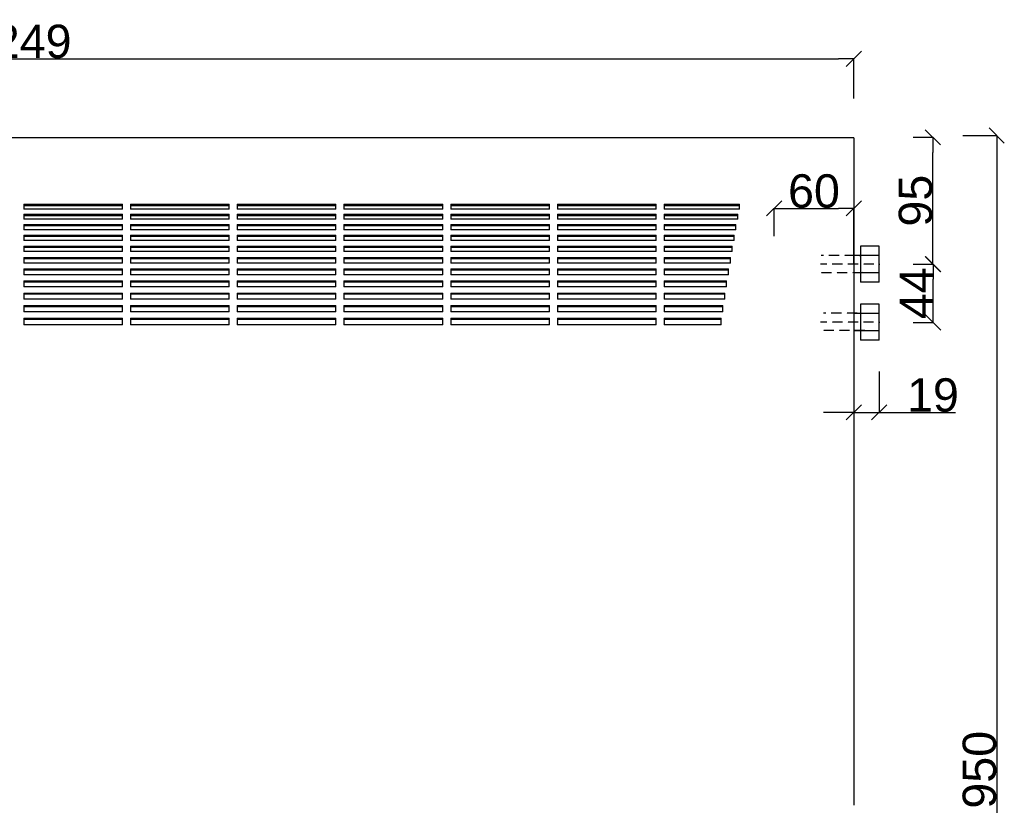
# Model space of a CAD drawing. Extents: x -170 to 4180, y -66 to 2750.
# Tile 3 of 5: x 625 to 1363, y 450 to 1039. Entities that reach past the tile are written whole.
import ezdxf

# ---------------------------------------------------------------- set-up
doc = ezdxf.new("R2010")
doc.units = 0
doc.header["$MEASUREMENT"] = 0
doc.linetypes.add('Achse', pattern=[11.5, 0, -4, 7.5, 0])
doc.layers.add('Viditelné hrany(ISO)', color=7, linetype='Continuous')
doc.layers.add('Čáry', color=7, linetype='Continuous')
doc.styles.add('GENERATED_STYLE_1', font='ARIAL.ttf')
doc.dimstyles.new('Peter', dxfattribs={"dimtxt": 25, "dimasz": 11.4, "dimexe": 0.18, "dimexo": 0, "dimgap": 0.09, "dimtad": 1, "dimdec": 0, "dimlfac": 0.9995, "dimzin": 0, "dimdsep": 46, "dimtxsty": 'GENERATED_STYLE_1', "dimblk": 'ARROWHEAD_6', "dimblk1": 'ARROWHEAD_6', "dimblk2": 'ARROWHEAD_6', "dimcen": 0.09, "dimclrd": 7, "dimclre": 7, "dimclrt": 7, "dimazin": 0, "dimtfac": 1, "dimtdec": 4, "dimtmove": 0, "dimatfit": 0, "dimfxl": 1, "dimtolj": 1, "dimtzin": 0, "dimarcsym": 0})

# ---------------------------------------------------------------- blocks, each defined once
blk = doc.blocks.new('ARROWHEAD_6')
at = {"color": 0, "linetype": 'Continuous'}
for p, q in [((0, 0), (-1, 0)), ((-0.5, -0.5), (0.5, 0.5))]:
    blk.add_line(p, q, dxfattribs=at)
blk = doc.blocks.new('*D81')
at = {"color": 7, "linetype": 'Continuous', "lineweight": -2}
for p, q in [((1331.64, 951.84), (1357.31, 951.84)), ((1357.13, 940.44), (1357.13, 12.81)), ((1330.48, 1.41), (1357.31, 1.41))]:
    blk.add_line(p, q, dxfattribs=at)
at = {"layer": 'Defpoints', "color": 0}
for p in [(1331.64, 951.84), (1330.48, 1.41), (1357.13, 1.41)]:
    blk.add_point(p, dxfattribs=at)
at = {"color": 7, "lineweight": -2, "xscale": 11.4, "yscale": 11.4, "zscale": 11.4}
for p, rotation in [((1357.13, 951.84), 90), ((1357.13, 1.41), 270)]:
    blk.add_blockref('ARROWHEAD_6', p, dxfattribs=dict(at, rotation=rotation))
at = {"color": 7, "linetype": 'Continuous', "lineweight": 0, "insert": (1344.28, 476.63), "char_height": 25, "attachment_point": 5, "rotation": 90, "style": 'GENERATED_STYLE_1'}
blk.add_mtext('\\A1;950', dxfattribs=at)
blk = doc.blocks.new('*D82')
at = {"color": 7, "linetype": 'Continuous', "lineweight": -2}
for p, q in [((0, 979.69), (0, 1009.57)), ((11.4, 1009.39), (1238.6, 1009.39)), ((1250, 979.69), (1250, 1009.57))]:
    blk.add_line(p, q, dxfattribs=at)
at = {"layer": 'Defpoints', "color": 0}
for p in [(1250, 1009.39), (0, 979.69), (1250, 979.69)]:
    blk.add_point(p, dxfattribs=at)
at = {"color": 7, "lineweight": -2, "xscale": 11.4, "yscale": 11.4, "zscale": 11.4, "rotation": 180}
blk.add_blockref('ARROWHEAD_6', (0, 1009.39), dxfattribs=at)
at = {"color": 7, "lineweight": -2, "xscale": 11.4, "yscale": 11.4, "zscale": 11.4}
blk.add_blockref('ARROWHEAD_6', (1250, 1009.39), dxfattribs=at)
at = {"color": 7, "linetype": 'Continuous', "lineweight": 0, "insert": (625, 1022.24), "char_height": 25, "attachment_point": 5, "style": 'GENERATED_STYLE_1'}
blk.add_mtext('\\A1;1249', dxfattribs=at)
blk = doc.blocks.new('*D94')
at = {"color": 7, "linetype": 'Continuous', "lineweight": -2}
for p, q in [((1294.57, 855.54), (1309.73, 855.54)), ((1309.55, 823.18), (1309.55, 844.14)), ((1294.64, 811.78), (1309.73, 811.78))]:
    blk.add_line(p, q, dxfattribs=at)
at = {"layer": 'Defpoints', "color": 0}
for p in [(1294.57, 855.54), (1309.55, 855.54), (1294.64, 811.78)]:
    blk.add_point(p, dxfattribs=at)
at = {"color": 7, "lineweight": -2, "xscale": 11.4, "yscale": 11.4, "zscale": 11.4}
for p, rotation in [((1309.55, 855.54), 90), ((1309.55, 811.78), 270)]:
    blk.add_blockref('ARROWHEAD_6', p, dxfattribs=dict(at, rotation=rotation))
at = {"color": 7, "linetype": 'Continuous', "lineweight": 0, "insert": (1296.96, 833.66), "char_height": 25, "attachment_point": 5, "rotation": 90, "style": 'GENERATED_STYLE_1'}
blk.add_mtext('\\A1;44', dxfattribs=at)
blk = doc.blocks.new('*D95')
at = {"color": 7, "linetype": 'Continuous', "lineweight": -2}
for p, q in [((1294.49, 950.54), (1309.42, 950.54)), ((1309.24, 866.94), (1309.24, 939.14)), ((1294.57, 855.54), (1309.42, 855.54))]:
    blk.add_line(p, q, dxfattribs=at)
at = {"layer": 'Defpoints', "color": 0}
for p in [(1294.49, 950.54), (1309.24, 950.54), (1294.57, 855.54)]:
    blk.add_point(p, dxfattribs=at)
at = {"color": 7, "lineweight": -2, "xscale": 11.4, "yscale": 11.4, "zscale": 11.4}
for p, rotation in [((1309.24, 950.54), 90), ((1309.24, 855.54), 270)]:
    blk.add_blockref('ARROWHEAD_6', p, dxfattribs=dict(at, rotation=rotation))
at = {"color": 7, "linetype": 'Continuous', "lineweight": 0, "insert": (1296.38, 903.04), "char_height": 25, "attachment_point": 5, "rotation": 90, "style": 'GENERATED_STYLE_1'}
blk.add_mtext('\\A1;95', dxfattribs=at)
blk = doc.blocks.new('*D96')
at = {"color": 7, "linetype": 'Continuous', "lineweight": -2}
for p, q in [((1190.36, 876.5), (1190.36, 897.46)), ((1201.76, 897.28), (1238.63, 897.28)), ((1250.03, 855.54), (1250.03, 897.46))]:
    blk.add_line(p, q, dxfattribs=at)
at = {"layer": 'Defpoints', "color": 0}
for p in [(1250.03, 897.28), (1190.36, 876.5), (1250.03, 855.54)]:
    blk.add_point(p, dxfattribs=at)
at = {"color": 7, "lineweight": -2, "xscale": 11.4, "yscale": 11.4, "zscale": 11.4, "rotation": 180}
blk.add_blockref('ARROWHEAD_6', (1190.36, 897.28), dxfattribs=at)
at = {"color": 7, "lineweight": -2, "xscale": 11.4, "yscale": 11.4, "zscale": 11.4}
blk.add_blockref('ARROWHEAD_6', (1250.03, 897.28), dxfattribs=at)
at = {"color": 7, "linetype": 'Continuous', "lineweight": 0, "insert": (1220.2, 910.13), "char_height": 25, "attachment_point": 5, "style": 'GENERATED_STYLE_1'}
blk.add_mtext('\\A1;60', dxfattribs=at)
blk = doc.blocks.new('*D102')
at = {"color": 7, "linetype": 'Continuous', "lineweight": -2}
for p, q in [((1250.07, 775.46), (1250.07, 744.25)), ((1269.07, 774.96), (1269.07, 744.25)), ((1250.07, 744.43), (1227.27, 744.43)), ((1250.07, 744.43), (1269.07, 744.43)), ((1269.07, 744.43), (1326.19, 744.43)), ((1269.07, 744.43), (1291.87, 744.43))]:
    blk.add_line(p, q, dxfattribs=at)
at = {"layer": 'Defpoints', "color": 0}
for p in [(1250.07, 775.46), (1269.07, 774.96), (1269.07, 744.43)]:
    blk.add_point(p, dxfattribs=at)
at = {"color": 7, "lineweight": -2, "xscale": 11.4, "yscale": 11.4, "zscale": 11.4}
blk.add_blockref('ARROWHEAD_6', (1250.07, 744.43), dxfattribs=at)
at = {"color": 7, "lineweight": -2, "xscale": 11.4, "yscale": 11.4, "zscale": 11.4, "rotation": 180}
blk.add_blockref('ARROWHEAD_6', (1269.07, 744.43), dxfattribs=at)
at = {"color": 7, "linetype": 'Continuous', "lineweight": 0, "insert": (1309.36, 757.28), "char_height": 25, "attachment_point": 5, "style": 'GENERATED_STYLE_1'}
blk.add_mtext('\\A1;19', dxfattribs=at)

msp = doc.modelspace()

# ---------------------------------------------------------------- linework, layer by layer
at = {"layer": 'Viditelné hrany(ISO)', "color": 7, "linetype": 'Continuous'}
for p, q in [((1250, 950), (0, 950)), ((1250, 950), (1250, 949.82)), ((1250, 949.82), (1250, 716)), ((628, 900.39), (702, 900.39)), ((628, 900.39), (628, 896.7)), ((702, 896.7), (702, 900.39)), ((708, 900.39), (782, 900.39)), ((708, 900.39), (708, 896.7)), ((782, 896.7), (782, 900.39)), ((788, 900.39), (862, 900.39)), ((788, 900.39), (788, 896.7)), ((862, 896.7), (862, 900.39)), ((868, 900.39), (942, 900.39)), ((868, 900.39), (868, 896.7)), ((942, 896.7), (942, 900.39)), ((948, 900.39), (1022, 900.39)), ((948, 900.39), (948, 896.7)), ((1022, 896.7), (1022, 900.39)), ((1028, 900.39), (1102, 900.39)), ((1028, 900.39), (1028, 896.7)), ((1102, 896.7), (1102, 900.39)), ((1108, 900.39), (1164.51, 900.39)), ((1108, 900.39), (1108, 896.7)), ((1164.51, 896.7), (1164.51, 900.39)), ((702, 899.2), (628, 899.2)), ((702, 896.7), (628, 896.7)), ((628, 892.94), (702, 892.94)), ((628, 892.94), (628, 889.12)), ((702, 889.12), (702, 892.94)), ((782, 899.2), (708, 899.2)), ((782, 896.7), (708, 896.7)), ((708, 892.94), (782, 892.94)), ((708, 892.94), (708, 889.12)), ((782, 889.12), (782, 892.94)), ((862, 899.2), (788, 899.2)), ((862, 896.7), (788, 896.7)), ((788, 892.94), (862, 892.94)), ((788, 892.94), (788, 889.12)), ((862, 889.12), (862, 892.94)), ((942, 899.2), (868, 899.2)), ((942, 896.7), (868, 896.7)), ((868, 892.94), (942, 892.94)), ((868, 892.94), (868, 889.12)), ((942, 889.12), (942, 892.94)), ((1022, 899.2), (948, 899.2)), ((1022, 896.7), (948, 896.7)), ((948, 892.94), (1022, 892.94)), ((948, 892.94), (948, 889.12)), ((1022, 889.12), (1022, 892.94)), ((1102, 899.2), (1028, 899.2)), ((1102, 896.7), (1028, 896.7)), ((1028, 892.94), (1102, 892.94)), ((1028, 892.94), (1028, 889.12)), ((1102, 889.12), (1102, 892.94)), ((1164.51, 899.2), (1108, 899.2)), ((1164.51, 896.7), (1108, 896.7)), ((1108, 892.94), (1163.12, 892.94)), ((1108, 892.94), (1108, 889.12)), ((1163.12, 889.12), (1163.12, 892.94)), ((702, 891.78), (628, 891.78)), ((702, 889.12), (628, 889.12)), ((782, 891.78), (708, 891.78)), ((782, 889.12), (708, 889.12)), ((862, 891.78), (788, 891.78)), ((862, 889.12), (788, 889.12)), ((942, 891.78), (868, 891.78)), ((942, 889.12), (868, 889.12)), ((1022, 891.78), (948, 891.78)), ((1022, 889.12), (948, 889.12)), ((1102, 891.78), (1028, 891.78)), ((1102, 889.12), (1028, 889.12)), ((1163.12, 891.78), (1108, 891.78)), ((1163.12, 889.12), (1108, 889.12)), ((628, 885.23), (702, 885.23)), ((628, 885.23), (628, 881.28)), ((702, 884.09), (628, 884.09)), ((702, 881.28), (628, 881.28)), ((702, 881.28), (702, 885.23)), ((708, 885.23), (782, 885.23)), ((708, 885.23), (708, 881.28)), ((782, 884.09), (708, 884.09)), ((782, 881.28), (708, 881.28)), ((782, 881.28), (782, 885.23)), ((788, 885.23), (862, 885.23)), ((788, 885.23), (788, 881.28)), ((862, 884.09), (788, 884.09)), ((862, 881.28), (788, 881.28)), ((862, 881.28), (862, 885.23)), ((868, 885.23), (942, 885.23)), ((868, 885.23), (868, 881.28)), ((942, 884.09), (868, 884.09)), ((942, 881.28), (868, 881.28)), ((942, 881.28), (942, 885.23)), ((948, 885.23), (1022, 885.23)), ((948, 885.23), (948, 881.28)), ((1022, 884.09), (948, 884.09)), ((1022, 881.28), (948, 881.28)), ((1022, 881.28), (1022, 885.23)), ((1028, 885.23), (1102, 885.23)), ((1028, 885.23), (1028, 881.28)), ((1102, 884.09), (1028, 884.09)), ((1102, 881.28), (1028, 881.28)), ((1102, 881.28), (1102, 885.23)), ((1108, 885.23), (1161.73, 885.23)), ((1108, 885.23), (1108, 881.28)), ((1161.73, 884.09), (1108, 884.09)), ((1161.73, 881.28), (1108, 881.28)), ((1161.73, 881.28), (1161.73, 885.23)), ((628, 877.26), (702, 877.26)), ((628, 877.26), (628, 873.18)), ((702, 876.15), (628, 876.15)), ((702, 873.18), (628, 873.18)), ((702, 873.18), (702, 877.26)), ((708, 877.26), (782, 877.26)), ((708, 877.26), (708, 873.18)), ((782, 876.15), (708, 876.15)), ((782, 873.18), (708, 873.18)), ((782, 873.18), (782, 877.26)), ((788, 877.26), (862, 877.26)), ((788, 877.26), (788, 873.18)), ((862, 876.15), (788, 876.15)), ((862, 873.18), (788, 873.18)), ((862, 873.18), (862, 877.26)), ((868, 877.26), (942, 877.26)), ((868, 877.26), (868, 873.18)), ((942, 876.15), (868, 876.15)), ((942, 873.18), (868, 873.18)), ((942, 873.18), (942, 877.26)), ((948, 877.26), (1022, 877.26)), ((948, 877.26), (948, 873.18)), ((1022, 876.15), (948, 876.15)), ((1022, 873.18), (948, 873.18)), ((1022, 873.18), (1022, 877.26)), ((1028, 877.26), (1102, 877.26)), ((1028, 877.26), (1028, 873.18)), ((1102, 876.15), (1028, 876.15)), ((1102, 873.18), (1028, 873.18)), ((1102, 873.18), (1102, 877.26)), ((1108, 877.26), (1160.34, 877.26)), ((1108, 877.26), (1108, 873.18)), ((1160.34, 876.15), (1108, 876.15)), ((1160.34, 873.18), (1108, 873.18)), ((1160.34, 873.18), (1160.34, 877.26)), ((628, 869.04), (702, 869.04)), ((628, 869.04), (628, 864.84)), ((702, 867.96), (628, 867.96)), ((702, 864.84), (628, 864.84)), ((702, 864.84), (702, 869.04)), ((708, 869.04), (782, 869.04)), ((708, 869.04), (708, 864.84)), ((782, 867.96), (708, 867.96)), ((782, 864.84), (708, 864.84)), ((782, 864.84), (782, 869.04)), ((788, 869.04), (862, 869.04)), ((788, 869.04), (788, 864.84)), ((862, 867.96), (788, 867.96)), ((862, 864.84), (788, 864.84)), ((862, 864.84), (862, 869.04)), ((868, 869.04), (942, 869.04)), ((868, 869.04), (868, 864.84)), ((942, 867.96), (868, 867.96)), ((942, 864.84), (868, 864.84)), ((942, 864.84), (942, 869.04)), ((948, 869.04), (1022, 869.04)), ((948, 869.04), (948, 864.84)), ((1022, 867.96), (948, 867.96)), ((1022, 864.84), (948, 864.84)), ((1022, 864.84), (1022, 869.04)), ((1028, 869.04), (1102, 869.04)), ((1028, 869.04), (1028, 864.84)), ((1102, 867.96), (1028, 867.96)), ((1102, 864.84), (1028, 864.84)), ((1102, 864.84), (1102, 869.04)), ((1108, 869.04), (1158.94, 869.04)), ((1108, 869.04), (1108, 864.84)), ((1158.94, 867.96), (1108, 867.96)), ((1158.94, 864.84), (1108, 864.84)), ((1158.94, 864.84), (1158.94, 869.04)), ((628, 860.58), (702, 860.58)), ((628, 860.58), (628, 856.27)), ((702, 859.54), (628, 859.54)), ((702, 856.27), (628, 856.27)), ((702, 856.27), (702, 860.58)), ((708, 860.58), (782, 860.58)), ((708, 860.58), (708, 856.27)), ((782, 859.54), (708, 859.54)), ((782, 856.27), (708, 856.27)), ((782, 856.27), (782, 860.58)), ((788, 860.58), (862, 860.58)), ((788, 860.58), (788, 856.27)), ((862, 859.54), (788, 859.54)), ((862, 856.27), (788, 856.27)), ((862, 856.27), (862, 860.58)), ((868, 860.58), (942, 860.58)), ((868, 860.58), (868, 856.27)), ((942, 859.54), (868, 859.54)), ((942, 856.27), (868, 856.27)), ((942, 856.27), (942, 860.58)), ((948, 860.58), (1022, 860.58)), ((948, 860.58), (948, 856.27)), ((1022, 859.54), (948, 859.54)), ((1022, 856.27), (948, 856.27)), ((1022, 856.27), (1022, 860.58)), ((1028, 860.58), (1102, 860.58)), ((1028, 860.58), (1028, 856.27)), ((1102, 859.54), (1028, 859.54)), ((1102, 856.27), (1028, 856.27)), ((1102, 856.27), (1102, 860.58)), ((1108, 860.58), (1157.55, 860.58)), ((1108, 860.58), (1108, 856.27)), ((1157.55, 859.54), (1108, 859.54)), ((1157.55, 856.27), (1108, 856.27)), ((1157.55, 856.27), (1157.55, 860.58)), ((628, 851.89), (702, 851.89)), ((628, 851.89), (628, 847.46)), ((702, 850.87), (628, 850.87)), ((702, 847.46), (702, 851.89)), ((708, 851.89), (782, 851.89)), ((708, 851.89), (708, 847.46)), ((782, 850.87), (708, 850.87)), ((782, 847.46), (782, 851.89)), ((788, 851.89), (862, 851.89)), ((788, 851.89), (788, 847.46)), ((862, 850.87), (788, 850.87)), ((862, 847.46), (862, 851.89)), ((868, 851.89), (942, 851.89)), ((868, 851.89), (868, 847.46)), ((942, 850.87), (868, 850.87)), ((942, 847.46), (942, 851.89)), ((948, 851.89), (1022, 851.89)), ((948, 851.89), (948, 847.46)), ((1022, 850.87), (948, 850.87)), ((1022, 847.46), (1022, 851.89)), ((1028, 851.89), (1102, 851.89)), ((1028, 851.89), (1028, 847.46)), ((1102, 850.87), (1028, 850.87)), ((1102, 847.46), (1102, 851.89)), ((1108, 851.89), (1156.16, 851.89)), ((1108, 851.89), (1108, 847.46)), ((1156.16, 850.87), (1108, 850.87)), ((1156.16, 847.46), (1156.16, 851.89)), ((702, 847.46), (628, 847.46)), ((628, 842.97), (702, 842.97)), ((628, 842.97), (628, 838.42)), ((702, 841.98), (628, 841.98)), ((702, 838.42), (702, 842.97)), ((782, 847.46), (708, 847.46)), ((708, 842.97), (782, 842.97)), ((708, 842.97), (708, 838.42)), ((782, 841.98), (708, 841.98)), ((782, 838.42), (782, 842.97)), ((862, 847.46), (788, 847.46)), ((788, 842.97), (862, 842.97)), ((788, 842.97), (788, 838.42)), ((862, 841.98), (788, 841.98)), ((862, 838.42), (862, 842.97)), ((942, 847.46), (868, 847.46)), ((868, 842.97), (942, 842.97)), ((868, 842.97), (868, 838.42)), ((942, 841.98), (868, 841.98)), ((942, 838.42), (942, 842.97)), ((1022, 847.46), (948, 847.46)), ((948, 842.97), (1022, 842.97)), ((948, 842.97), (948, 838.42)), ((1022, 841.98), (948, 841.98)), ((1022, 838.42), (1022, 842.97)), ((1102, 847.46), (1028, 847.46)), ((1028, 842.97), (1102, 842.97)), ((1028, 842.97), (1028, 838.42)), ((1102, 841.98), (1028, 841.98)), ((1102, 838.42), (1102, 842.97)), ((1156.16, 847.46), (1108, 847.46)), ((1108, 842.97), (1154.77, 842.97)), ((1108, 842.97), (1108, 838.42)), ((1154.77, 841.98), (1108, 841.98)), ((1154.77, 838.42), (1154.77, 842.97)), ((702, 838.42), (628, 838.42)), ((628, 833.82), (702, 833.82)), ((628, 833.82), (628, 829.17)), ((702, 829.17), (702, 833.82)), ((782, 838.42), (708, 838.42)), ((708, 833.82), (782, 833.82)), ((708, 833.82), (708, 829.17)), ((782, 829.17), (782, 833.82)), ((862, 838.42), (788, 838.42)), ((788, 833.82), (862, 833.82)), ((788, 833.82), (788, 829.17)), ((862, 829.17), (862, 833.82)), ((942, 838.42), (868, 838.42)), ((868, 833.82), (942, 833.82)), ((868, 833.82), (868, 829.17)), ((942, 829.17), (942, 833.82)), ((1022, 838.42), (948, 838.42)), ((948, 833.82), (1022, 833.82)), ((948, 833.82), (948, 829.17)), ((1022, 829.17), (1022, 833.82)), ((1102, 838.42), (1028, 838.42)), ((1028, 833.82), (1102, 833.82)), ((1028, 833.82), (1028, 829.17)), ((1102, 829.17), (1102, 833.82)), ((1154.77, 838.42), (1108, 838.42)), ((1108, 833.82), (1153.38, 833.82)), ((1108, 833.82), (1108, 829.17)), ((1153.38, 829.17), (1153.38, 833.82)), ((702, 832.87), (628, 832.87)), ((702, 829.17), (628, 829.17)), ((782, 832.87), (708, 832.87)), ((782, 829.17), (708, 829.17)), ((862, 832.87), (788, 832.87)), ((862, 829.17), (788, 829.17)), ((942, 832.87), (868, 832.87)), ((942, 829.17), (868, 829.17)), ((1022, 832.87), (948, 832.87)), ((1022, 829.17), (948, 829.17)), ((1102, 832.87), (1028, 832.87)), ((1102, 829.17), (1028, 829.17)), ((1153.38, 832.87), (1108, 832.87)), ((1153.38, 829.17), (1108, 829.17)), ((628, 824.47), (702, 824.47)), ((628, 824.47), (628, 819.71)), ((702, 823.54), (628, 823.54)), ((702, 819.71), (628, 819.71)), ((702, 819.71), (702, 824.47)), ((708, 824.47), (782, 824.47)), ((708, 824.47), (708, 819.71)), ((782, 823.54), (708, 823.54)), ((782, 819.71), (708, 819.71)), ((782, 819.71), (782, 824.47)), ((788, 824.47), (862, 824.47)), ((788, 824.47), (788, 819.71)), ((862, 823.54), (788, 823.54)), ((862, 819.71), (788, 819.71)), ((862, 819.71), (862, 824.47)), ((868, 824.47), (942, 824.47)), ((868, 824.47), (868, 819.71)), ((942, 823.54), (868, 823.54)), ((942, 819.71), (868, 819.71)), ((942, 819.71), (942, 824.47)), ((948, 824.47), (1022, 824.47)), ((948, 824.47), (948, 819.71)), ((1022, 823.54), (948, 823.54)), ((1022, 819.71), (948, 819.71)), ((1022, 819.71), (1022, 824.47)), ((1028, 824.47), (1102, 824.47)), ((1028, 824.47), (1028, 819.71)), ((1102, 823.54), (1028, 823.54)), ((1102, 819.71), (1028, 819.71)), ((1102, 819.71), (1102, 824.47)), ((1108, 824.47), (1151.98, 824.47)), ((1108, 824.47), (1108, 819.71)), ((1151.98, 823.54), (1108, 823.54)), ((1151.98, 819.71), (1108, 819.71)), ((1151.98, 819.71), (1151.98, 824.47)), ((628, 814.9), (702, 814.9)), ((628, 814.9), (628, 810.04)), ((702, 814.01), (628, 814.01)), ((702, 810.04), (702, 814.9)), ((708, 814.9), (782, 814.9)), ((708, 814.9), (708, 810.04)), ((782, 814.01), (708, 814.01)), ((782, 810.04), (782, 814.9)), ((788, 814.9), (862, 814.9)), ((788, 814.9), (788, 810.04)), ((862, 814.01), (788, 814.01)), ((862, 810.04), (862, 814.9)), ((868, 814.9), (942, 814.9)), ((868, 814.9), (868, 810.04)), ((942, 814.01), (868, 814.01)), ((942, 810.04), (942, 814.9)), ((948, 814.9), (1022, 814.9)), ((948, 814.9), (948, 810.04)), ((1022, 814.01), (948, 814.01)), ((1022, 810.04), (1022, 814.9)), ((1028, 814.9), (1102, 814.9)), ((1028, 814.9), (1028, 810.04)), ((1102, 814.01), (1028, 814.01)), ((1102, 810.04), (1102, 814.9)), ((1108, 814.9), (1150.59, 814.9)), ((1108, 814.9), (1108, 810.04)), ((1150.59, 814.01), (1108, 814.01)), ((1150.59, 810.04), (1150.59, 814.9)), ((702, 810.04), (628, 810.04)), ((782, 810.04), (708, 810.04)), ((862, 810.04), (788, 810.04)), ((942, 810.04), (868, 810.04)), ((1022, 810.04), (948, 810.04)), ((1102, 810.04), (1028, 810.04)), ((1150.59, 810.04), (1108, 810.04)), ((1250, 716), (1250, 450))]:
    msp.add_line(p, q, dxfattribs=at)
at = {"layer": 'Čáry', "color": 1, "linetype": 'Continuous'}
for p, q in [((1269.12, 869.04), (1255.12, 869.04)), ((1255.12, 869.04), (1255.12, 842.04)), ((1269.12, 842.04), (1269.12, 869.04)), ((1269.12, 862.04), (1250, 862.04)), ((1269.12, 849.04), (1250, 849.04)), ((1269.12, 842.04), (1255.12, 842.04)), ((1269.03, 825.54), (1255.03, 825.54)), ((1255.03, 825.54), (1255.03, 798.54)), ((1269.03, 798.54), (1269.03, 825.54)), ((1269.03, 818.54), (1250, 818.54)), ((1269.03, 805.54), (1250, 805.54)), ((1269.03, 798.54), (1255.03, 798.54))]:
    msp.add_line(p, q, dxfattribs=at)
at = {"layer": 'Čáry', "color": 1, "linetype": 'Achse'}
for p, q in [((1254.9, 862.05), (1225.54, 861.99)), ((1260.8, 849.1), (1224.94, 849.07)), ((1269.12, 855.54), (1225.12, 855.54)), ((1269.03, 812.04), (1225.03, 812.04)), ((1256.63, 818.82), (1227.28, 818.76)), ((1262.53, 805.87), (1226.68, 805.84))]:
    msp.add_line(p, q, dxfattribs=at)

# ---------------------------------------------------------------- dimensions: what is measured, and where the dimension line sits
at = {"linetype": 'Continuous', "lineweight": 0}
dim = msp.add_linear_dim(base=(1250, 1009.39), p1=(0, 979.69), p2=(1250, 979.69), dimstyle='Peter', dxfattribs=at)
dim.commit()
dim.dimension.update_dxf_attribs({"geometry": '*D82', "text_midpoint": (625, 1022.24)})
for base, p1, p2, angle, picture, middle in [((1309.24, 950.54), (1294.57, 855.54), (1294.49, 950.54), 90, '*D95', (1296.38, 903.04)), ((1357.13, 1.41), (1331.64, 951.84), (1330.48, 1.41), 90, '*D81', (1344.28, 476.63)), ((1250.03, 897.28), (1190.36, 876.5), (1250.03, 855.54), 180, '*D96', (1220.2, 910.13)), ((1309.55, 855.54), (1294.64, 811.78), (1294.57, 855.54), 90, '*D94', (1296.96, 833.66))]:
    dim = msp.add_linear_dim(base=base, p1=p1, p2=p2, angle=angle, dimstyle='Peter', dxfattribs=at)
    dim.commit()
    dim.dimension.update_dxf_attribs({"geometry": picture, "text_midpoint": middle})
dim = msp.add_linear_dim(base=(1269.07, 744.43), p1=(1250.07, 775.46), p2=(1269.07, 774.96), dimstyle='Peter', dxfattribs=at)
dim.commit()
dim.dimension.update_dxf_attribs({"geometry": '*D102', "text_midpoint": (1309.36, 744.43), "dimtype": 160})

doc.saveas('drawing.dxf')
